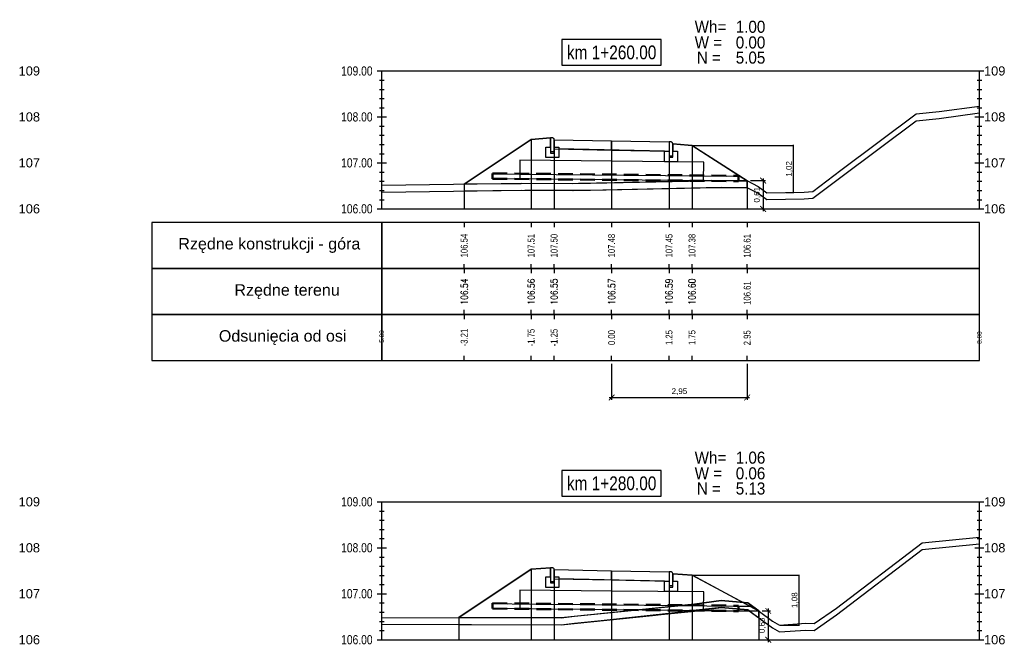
# Model space of a CAD drawing. Extents: x 7537626 to 7538805, y 5722894 to 5725486.
# Tile 66 of 105: x 7538476 to 7538497, y 5725469 to 5725482. Entities that reach past the tile are written whole.
import ezdxf

# ---------------------------------------------------------------- set-up
doc = ezdxf.new("R2010")
doc.units = 0
doc.header["$PDMODE"] = 35
doc.header["$PDSIZE"] = 0.3
doc.linetypes.add('HIDDEN', pattern=[9.525, 6.35, -3.175])
for name, color, linetype in [('C-DROGI-PROFILE', 7, 'Continuous'), ('C-DROGI-PROFILE-ETYKIETY', 7, 'Continuous'), ('C-DROGI-PRZEKROJE-ETYKIETY', 7, 'Continuous'), ('C-POPRZECZKA-przekrój', 2, 'Continuous'), ('C-POPRZECZKA-widok', 1, 'Continuous')]:
    doc.layers.add(name, color=color, linetype=linetype)
for name, color, linetype, true_color in [('C-humus', 7, 'Continuous', 0x003df5), ('C-Teren', 7, 'Continuous', 0x008521), ('poprzeczki', 7, 'Continuous', 0x0000d6)]:
    doc.layers.add(name, color=color, linetype=linetype, true_color=true_color)
for name, color, linetype, lineweight, plot in [('D-1.pow. hum.', 7, 'Continuous', 30, False), ('D-2.wykop', 30, 'Continuous', 30, False), ('D-3.nasyp', 4, 'Continuous', 30, False)]:
    doc.layers.add(name, color=color, linetype=linetype, lineweight=lineweight, plot=plot)
doc.layers.add('D-roboty-ziemne-opis', color=2, linetype='Continuous', lineweight=30)
doc.layers.add('Pom-plan', color=4, linetype='Continuous', plot=False)
doc.styles.add('2mm08', font='arial.ttf', dxfattribs={"width": 0.8})
doc.styles.add('opis_50', font='arial.ttf', dxfattribs={"height": 0.125})
doc.styles.get("Standard").update_dxf_attribs({"font": 'arial.ttf'})
doc.dimstyles.new('OPIS_50', dxfattribs={"dimscale": 0.5, "dimtxt": 0.125, "dimasz": 0.25, "dimexe": 0.1, "dimexo": 0.15, "dimgap": 0.1, "dimtad": 1, "dimzin": 0, "dimtxsty": 'opis_50', "dimblk": 'ARCHTICK', "dimcen": 0.15, "dimdle": 0.1, "dimaunit": 2, "dimadec": 4, "dimazin": 0, "dimtfac": 1, "dimtmove": 0, "dimatfit": 3, "dimfxl": 1, "dimarcsym": 0})

# ---------------------------------------------------------------- blocks, each defined once
blk = doc.blocks.new('_ArchTick')
at = {"color": 0, "linetype": 'ByBlock', "const_width": 0.15}
blk.add_lwpolyline([(-0.5, -0.5), (0.5, 0.5)], dxfattribs=at)
blk = doc.blocks.new('*D3')
at = {"layer": 'Defpoints', "color": 0, "transparency": 16777216}
for p in [(7538490.223, 5725479.418), (7538492.256, 5725478.395), (7538492.427, 5725478.395)]:
    blk.add_point(p, dxfattribs=at)
at = {"layer": 'poprzeczki', "color": 0, "lineweight": -2, "transparency": 16777216}
for p, q in [((7538490.238, 5725479.418), (7538492.437, 5725479.418)), ((7538492.427, 5725479.428), (7538492.427, 5725478.385)), ((7538492.271, 5725478.395), (7538492.437, 5725478.395))]:
    blk.add_line(p, q, dxfattribs=at)
at = {"layer": 'poprzeczki', "color": 0, "lineweight": -2, "transparency": 16777216, "xscale": 0.025, "yscale": 0.025, "zscale": 0.025}
for p, rotation in [((7538492.427, 5725479.418), 90), ((7538492.427, 5725478.395), 270)]:
    blk.add_blockref('_ArchTick', p, dxfattribs=dict(at, rotation=rotation))
at = {"layer": 'poprzeczki', "color": 0, "transparency": 16777216, "insert": (7538492.342, 5725478.906), "char_height": 0.125, "attachment_point": 5, "rotation": 90, "style": 'opis_50'}
blk.add_mtext('1,02', dxfattribs=at)
blk = doc.blocks.new('*D4')
at = {"layer": 'Defpoints', "color": 0, "transparency": 16777216}
for p in [(7538490.225, 5725470.065), (7538492.13, 5725468.98), (7538492.55, 5725468.98)]:
    blk.add_point(p, dxfattribs=at)
at = {"layer": 'poprzeczki', "color": 0, "lineweight": -2, "transparency": 16777216}
for p, q in [((7538490.24, 5725470.065), (7538492.56, 5725470.065)), ((7538492.55, 5725470.075), (7538492.55, 5725468.97)), ((7538492.145, 5725468.98), (7538492.56, 5725468.98))]:
    blk.add_line(p, q, dxfattribs=at)
at = {"layer": 'poprzeczki', "color": 0, "lineweight": -2, "transparency": 16777216, "xscale": 0.025, "yscale": 0.025, "zscale": 0.025}
for p, rotation in [((7538492.55, 5725470.065), 90), ((7538492.55, 5725468.98), 270)]:
    blk.add_blockref('_ArchTick', p, dxfattribs=dict(at, rotation=rotation))
at = {"layer": 'poprzeczki', "color": 0, "transparency": 16777216, "insert": (7538492.465, 5725469.523), "char_height": 0.125, "attachment_point": 5, "rotation": 90, "style": 'opis_50'}
blk.add_mtext('1,08', dxfattribs=at)
blk = doc.blocks.new('geokrata')
at = {"layer": 'C-POPRZECZKA-przekrój', "color": 172, "linetype": 'HIDDEN', "lineweight": 50, "ltscale": 0.05, "true_color": 0x0000cc}
for p, q in [((7538464.885, 5725469.743), (7538470.234, 5725469.689)), ((7538464.887, 5725469.627), (7538470.233, 5725469.573))]:
    blk.add_line(p, q, dxfattribs=at)
at = {"layer": 'C-POPRZECZKA-przekrój', "color": 98, "linetype": 'Continuous', "lineweight": 30, "true_color": 0x006100}
for p, q in [((7538464.892, 5725469.735), (7538465.726, 5725469.726)), ((7538464.893, 5725469.635), (7538465.725, 5725469.626)), ((7538469.225, 5725469.591), (7538470.225, 5725469.581))]:
    blk.add_line(p, q, dxfattribs=at)
for points in [[(7538467.479, 5725470.009), (7538465.479, 5725470.029), (7538465.475, 5725469.629), (7538469.475, 5725469.589), (7538469.479, 5725469.989), (7538467.479, 5725470.009), (7538465.479, 5725470.029), (7538465.476, 5725469.729), (7538470.226, 5725469.681)], [(7538464.892, 5725469.735), (7538464.893, 5725469.635)], [(7538470.225, 5725469.581), (7538470.226, 5725469.681)]]:
    blk.add_lwpolyline(points, dxfattribs=at)
at = {"layer": 'C-POPRZECZKA-przekrój', "color": 172, "linetype": 'HIDDEN', "lineweight": 50, "ltscale": 0.05, "true_color": 0x0000cc}
for points in [[(7538464.885, 5725469.743), (7538464.887, 5725469.627)], [(7538470.233, 5725469.573), (7538470.234, 5725469.689)]]:
    blk.add_lwpolyline(points, dxfattribs=at)
blk = doc.blocks.new('*D216')
at = {"layer": 'Defpoints', "color": 0, "transparency": 16777216}
for p in [(7538491.424, 5725478.65), (7538491.424, 5725478.036), (7538491.77, 5725478.036)]:
    blk.add_point(p, dxfattribs=at)
at = {"layer": 'Pom-plan', "color": 0, "lineweight": -2, "transparency": 16777216}
for p, q in [((7538491.77, 5725478.7), (7538491.77, 5725477.986)), ((7538491.499, 5725478.65), (7538491.82, 5725478.65)), ((7538491.499, 5725478.036), (7538491.82, 5725478.036))]:
    blk.add_line(p, q, dxfattribs=at)
at = {"layer": 'Pom-plan', "color": 0, "lineweight": -2, "transparency": 16777216, "xscale": 0.125, "yscale": 0.125, "zscale": 0.125}
for p, rotation in [((7538491.77, 5725478.65), 90), ((7538491.77, 5725478.036), 270)]:
    blk.add_blockref('_ArchTick', p, dxfattribs=dict(at, rotation=rotation))
at = {"layer": 'Pom-plan', "color": 0, "transparency": 16777216, "insert": (7538491.645, 5725478.343), "char_height": 0.125, "attachment_point": 5, "rotation": 90, "style": 'opis_50'}
blk.add_mtext('0,61', dxfattribs=at)
blk = doc.blocks.new('*D217')
at = {"layer": 'Defpoints', "color": 0, "transparency": 16777216}
for p in [(7538488.475, 5725474.736), (7538491.424, 5725474.736), (7538491.424, 5725473.933)]:
    blk.add_point(p, dxfattribs=at)
at = {"layer": 'Pom-plan', "color": 0, "lineweight": -2, "transparency": 16777216}
for p, q in [((7538488.475, 5725474.661), (7538488.475, 5725473.883)), ((7538491.424, 5725474.661), (7538491.424, 5725473.883)), ((7538488.425, 5725473.933), (7538491.474, 5725473.933))]:
    blk.add_line(p, q, dxfattribs=at)
at = {"layer": 'Pom-plan', "color": 0, "lineweight": -2, "transparency": 16777216, "xscale": 0.125, "yscale": 0.125, "zscale": 0.125, "rotation": 180}
blk.add_blockref('_ArchTick', (7538488.475, 5725473.933), dxfattribs=at)
at = {"layer": 'Pom-plan', "color": 0, "lineweight": -2, "transparency": 16777216, "xscale": 0.125, "yscale": 0.125, "zscale": 0.125}
blk.add_blockref('_ArchTick', (7538491.424, 5725473.933), dxfattribs=at)
at = {"layer": 'Pom-plan', "color": 0, "transparency": 16777216, "insert": (7538489.95, 5725474.058), "char_height": 0.125, "attachment_point": 5, "style": 'opis_50'}
blk.add_mtext('2,95', dxfattribs=at)
blk = doc.blocks.new('*D218')
at = {"layer": 'Defpoints', "color": 0, "transparency": 16777216}
for p in [(7538491.675, 5725469.289), (7538491.675, 5725468.661), (7538491.881, 5725468.661)]:
    blk.add_point(p, dxfattribs=at)
at = {"layer": 'Pom-plan', "color": 0, "lineweight": -2, "transparency": 16777216}
for p, q in [((7538491.75, 5725469.289), (7538491.931, 5725469.289)), ((7538491.881, 5725469.339), (7538491.881, 5725468.611)), ((7538491.75, 5725468.661), (7538491.931, 5725468.661))]:
    blk.add_line(p, q, dxfattribs=at)
at = {"layer": 'Pom-plan', "color": 0, "lineweight": -2, "transparency": 16777216, "xscale": 0.125, "yscale": 0.125, "zscale": 0.125}
for p, rotation in [((7538491.881, 5725469.289), 90), ((7538491.881, 5725468.661), 270)]:
    blk.add_blockref('_ArchTick', p, dxfattribs=dict(at, rotation=rotation))
at = {"layer": 'Pom-plan', "color": 0, "transparency": 16777216, "insert": (7538491.756, 5725468.975), "char_height": 0.125, "attachment_point": 5, "rotation": 90, "style": 'opis_50'}
blk.add_mtext('0,63', dxfattribs=at)

msp = doc.modelspace()

# ---------------------------------------------------------------- linework, layer by layer
at = {"layer": 'C-DROGI-PROFILE', "color": 7, "linetype": 'Continuous', "lineweight": -3}
for p, q in [((7538485.269, 5725477.736), (7538485.269, 5725477.636)), ((7538486.725, 5725477.736), (7538486.725, 5725477.636)), ((7538487.225, 5725477.736), (7538487.225, 5725477.636)), ((7538488.475, 5725477.736), (7538488.475, 5725477.636)), ((7538489.725, 5725477.736), (7538489.725, 5725477.636)), ((7538490.225, 5725477.736), (7538490.225, 5725477.636)), ((7538491.424, 5725477.736), (7538491.424, 5725477.636)), ((7538485.269, 5725476.736), (7538485.269, 5725476.836)), ((7538486.725, 5725476.736), (7538486.725, 5725476.836)), ((7538487.225, 5725476.736), (7538487.225, 5725476.836)), ((7538488.475, 5725476.736), (7538488.475, 5725476.836)), ((7538489.725, 5725476.736), (7538489.725, 5725476.836)), ((7538490.225, 5725476.736), (7538490.225, 5725476.836)), ((7538491.424, 5725476.736), (7538491.424, 5725476.836)), ((7538485.269, 5725476.736), (7538485.269, 5725476.636)), ((7538486.725, 5725476.736), (7538486.725, 5725476.636)), ((7538487.225, 5725476.736), (7538487.225, 5725476.636)), ((7538488.475, 5725476.736), (7538488.475, 5725476.636)), ((7538489.725, 5725476.736), (7538489.725, 5725476.636)), ((7538490.225, 5725476.736), (7538490.225, 5725476.636)), ((7538491.424, 5725476.736), (7538491.424, 5725476.636)), ((7538485.269, 5725475.736), (7538485.269, 5725475.836)), ((7538485.269, 5725475.736), (7538485.269, 5725475.636)), ((7538486.725, 5725475.736), (7538486.725, 5725475.836)), ((7538486.725, 5725475.736), (7538486.725, 5725475.636)), ((7538487.225, 5725475.736), (7538487.225, 5725475.836)), ((7538487.225, 5725475.736), (7538487.225, 5725475.636)), ((7538488.475, 5725475.736), (7538488.475, 5725475.836)), ((7538488.475, 5725475.736), (7538488.475, 5725475.636)), ((7538489.725, 5725475.736), (7538489.725, 5725475.836)), ((7538489.725, 5725475.736), (7538489.725, 5725475.636)), ((7538490.225, 5725475.736), (7538490.225, 5725475.836)), ((7538490.225, 5725475.736), (7538490.225, 5725475.636)), ((7538491.424, 5725475.736), (7538491.424, 5725475.836)), ((7538491.424, 5725475.736), (7538491.424, 5725475.636)), ((7538485.269, 5725474.736), (7538485.269, 5725474.836)), ((7538486.725, 5725474.736), (7538486.725, 5725474.836)), ((7538487.225, 5725474.736), (7538487.225, 5725474.836)), ((7538488.475, 5725474.736), (7538488.475, 5725474.836)), ((7538489.725, 5725474.736), (7538489.725, 5725474.836)), ((7538490.225, 5725474.736), (7538490.225, 5725474.836)), ((7538491.424, 5725474.736), (7538491.424, 5725474.836))]:
    msp.add_line(p, q, dxfattribs=at)
at = {"layer": 'C-DROGI-PROFILE', "color": 1, "linetype": 'Continuous', "lineweight": -3}
for points in [[(7538483.475, 5725476.736), (7538483.475, 5725477.736), (7538478.475, 5725477.736), (7538478.475, 5725476.736)], [(7538483.475, 5725476.736), (7538496.475, 5725476.736), (7538496.475, 5725477.736), (7538483.475, 5725477.736)], [(7538483.475, 5725475.736), (7538483.475, 5725476.736), (7538478.475, 5725476.736), (7538478.475, 5725475.736)], [(7538483.475, 5725475.736), (7538496.475, 5725475.736), (7538496.475, 5725476.736), (7538483.475, 5725476.736)], [(7538483.475, 5725474.736), (7538483.475, 5725475.736), (7538478.475, 5725475.736), (7538478.475, 5725474.736)], [(7538483.475, 5725474.736), (7538496.475, 5725474.736), (7538496.475, 5725475.736), (7538483.475, 5725475.736)]]:
    msp.add_3dface(points, dxfattribs=at)
at = {"layer": 'C-DROGI-PRZEKROJE-ETYKIETY', "color": 1, "linetype": 'Continuous', "lineweight": -3}
for p, q in [((7538486.725, 5725479.548), (7538486.725, 5725478.036)), ((7538487.225, 5725479.541), (7538487.225, 5725478.036)), ((7538488.475, 5725479.516), (7538488.475, 5725478.036)), ((7538489.725, 5725479.491), (7538489.725, 5725478.036)), ((7538490.225, 5725479.418), (7538490.225, 5725478.036)), ((7538485.269, 5725478.577), (7538485.269, 5725478.036)), ((7538486.725, 5725470.195), (7538486.725, 5725468.661)), ((7538487.225, 5725470.189), (7538487.225, 5725468.661)), ((7538488.475, 5725470.164), (7538488.475, 5725468.661)), ((7538489.725, 5725470.139), (7538489.725, 5725468.661)), ((7538490.225, 5725470.065), (7538490.225, 5725468.661)), ((7538485.149, 5725469.144), (7538485.149, 5725468.661))]:
    msp.add_line(p, q, dxfattribs=at)
for points in [[(7538491.424, 5725478.644), (7538491.424, 5725478.036)], [(7538491.675, 5725469.289), (7538491.675, 5725468.661)]]:
    msp.add_lwpolyline(points, dxfattribs=at)
at = {"layer": 'C-humus'}
for p, q in [((7538495.101, 5725479.955), (7538495.598, 5725480.005)), ((7538495.598, 5725480.005), (7538496.475, 5725480.122)), ((7538493.458, 5725478.728), (7538495.101, 5725479.955)), ((7538492.852, 5725478.266), (7538493.458, 5725478.728)), ((7538488.017, 5725478.442), (7538490.861, 5725478.506)), ((7538490.861, 5725478.506), (7538491.413, 5725478.5)), ((7538491.413, 5725478.5), (7538491.66, 5725478.376)), ((7538483.475, 5725478.401), (7538486.073, 5725478.438)), ((7538486.073, 5725478.438), (7538486.511, 5725478.443)), ((7538486.511, 5725478.443), (7538487.623, 5725478.438)), ((7538487.623, 5725478.438), (7538488.017, 5725478.442)), ((7538491.66, 5725478.376), (7538491.85, 5725478.237)), ((7538491.85, 5725478.237), (7538492.663, 5725478.253)), ((7538492.663, 5725478.253), (7538492.852, 5725478.266)), ((7538493.364, 5725469.202), (7538495.228, 5725470.623)), ((7538495.228, 5725470.623), (7538496.475, 5725470.746)), ((7538487.667, 5725469.022), (7538490.278, 5725469.282)), ((7538490.278, 5725469.282), (7538490.859, 5725469.366)), ((7538490.859, 5725469.366), (7538491.436, 5725469.314)), ((7538491.436, 5725469.314), (7538491.977, 5725468.919)), ((7538492.882, 5725468.866), (7538493.364, 5725469.202)), ((7538483.475, 5725468.999), (7538487.38, 5725468.987)), ((7538487.38, 5725468.987), (7538487.667, 5725469.022)), ((7538491.977, 5725468.919), (7538492.13, 5725468.83)), ((7538492.13, 5725468.83), (7538492.703, 5725468.87)), ((7538492.703, 5725468.87), (7538492.882, 5725468.866))]:
    msp.add_line(p, q, dxfattribs=at)
at = {"layer": 'C-POPRZECZKA-przekrój', "color": 2, "linetype": 'Continuous', "lineweight": -3}
for p, q in [((7538485.269, 5725478.577), (7538486.725, 5725479.548)), ((7538486.725, 5725479.548), (7538487.145, 5725479.581)), ((7538487.185, 5725479.581), (7538487.145, 5725479.581)), ((7538487.145, 5725479.581), (7538487.145, 5725479.251)), ((7538487.19, 5725479.581), (7538487.185, 5725479.581)), ((7538487.199, 5725479.579), (7538487.19, 5725479.581)), ((7538487.207, 5725479.575), (7538487.199, 5725479.579)), ((7538487.213, 5725479.57), (7538487.207, 5725479.575)), ((7538487.218, 5725479.564), (7538487.213, 5725479.57)), ((7538487.222, 5725479.557), (7538487.218, 5725479.564)), ((7538487.224, 5725479.549), (7538487.222, 5725479.557)), ((7538487.225, 5725479.541), (7538487.224, 5725479.549)), ((7538487.225, 5725479.541), (7538488.475, 5725479.516)), ((7538487.225, 5725479.541), (7538487.226, 5725479.341)), ((7538487.225, 5725479.251), (7538487.225, 5725479.541)), ((7538487.225, 5725479.541), (7538487.225, 5725479.381)), ((7538487.045, 5725479.151), (7538487.045, 5725479.381)), ((7538487.045, 5725479.381), (7538487.145, 5725479.381)), ((7538487.145, 5725479.381), (7538487.145, 5725479.281)), ((7538487.225, 5725479.381), (7538487.325, 5725479.381)), ((7538487.226, 5725479.341), (7538488.475, 5725479.316)), ((7538487.325, 5725479.381), (7538487.325, 5725479.151)), ((7538488.475, 5725479.316), (7538488.475, 5725479.516)), ((7538488.475, 5725479.516), (7538489.725, 5725479.491)), ((7538488.475, 5725479.316), (7538489.724, 5725479.291)), ((7538489.725, 5725479.491), (7538489.724, 5725479.291)), ((7538489.765, 5725479.491), (7538489.725, 5725479.491)), ((7538489.725, 5725479.491), (7538489.725, 5725479.161)), ((7538489.77, 5725479.491), (7538489.765, 5725479.491)), ((7538489.779, 5725479.489), (7538489.77, 5725479.491)), ((7538489.787, 5725479.485), (7538489.779, 5725479.489)), ((7538489.793, 5725479.48), (7538489.787, 5725479.485)), ((7538489.798, 5725479.474), (7538489.793, 5725479.48)), ((7538489.802, 5725479.467), (7538489.798, 5725479.474)), ((7538489.804, 5725479.459), (7538489.802, 5725479.467)), ((7538489.805, 5725479.451), (7538489.804, 5725479.459)), ((7538489.805, 5725479.161), (7538489.805, 5725479.451)), ((7538489.805, 5725479.451), (7538489.805, 5725479.291)), ((7538489.805, 5725479.451), (7538490.225, 5725479.418)), ((7538490.225, 5725479.418), (7538491.424, 5725478.644)), ((7538487.325, 5725479.151), (7538487.045, 5725479.151)), ((7538487.145, 5725479.281), (7538487.225, 5725479.281)), ((7538487.145, 5725479.251), (7538487.225, 5725479.251)), ((7538489.625, 5725479.061), (7538489.625, 5725479.291)), ((7538489.625, 5725479.291), (7538489.725, 5725479.291)), ((7538489.725, 5725479.291), (7538489.725, 5725479.191)), ((7538489.725, 5725479.191), (7538489.805, 5725479.191)), ((7538489.725, 5725479.161), (7538489.805, 5725479.161)), ((7538489.805, 5725479.291), (7538489.905, 5725479.291)), ((7538489.905, 5725479.291), (7538489.905, 5725479.061)), ((7538489.905, 5725479.061), (7538489.625, 5725479.061)), ((7538485.149, 5725469.144), (7538486.725, 5725470.195)), ((7538486.725, 5725470.195), (7538487.145, 5725470.229)), ((7538487.185, 5725470.229), (7538487.145, 5725470.229)), ((7538487.145, 5725470.229), (7538487.145, 5725469.899)), ((7538487.19, 5725470.228), (7538487.185, 5725470.229)), ((7538487.199, 5725470.226), (7538487.19, 5725470.228)), ((7538487.207, 5725470.222), (7538487.199, 5725470.226)), ((7538487.213, 5725470.217), (7538487.207, 5725470.222)), ((7538487.218, 5725470.212), (7538487.213, 5725470.217)), ((7538487.222, 5725470.204), (7538487.218, 5725470.212)), ((7538487.224, 5725470.196), (7538487.222, 5725470.204)), ((7538487.225, 5725470.189), (7538487.224, 5725470.196)), ((7538487.225, 5725470.189), (7538488.475, 5725470.164)), ((7538487.225, 5725470.189), (7538487.226, 5725469.989)), ((7538487.225, 5725469.899), (7538487.225, 5725470.189)), ((7538487.225, 5725470.189), (7538487.225, 5725470.029)), ((7538488.475, 5725469.964), (7538488.475, 5725470.164)), ((7538488.475, 5725470.164), (7538489.725, 5725470.139)), ((7538489.725, 5725470.139), (7538489.724, 5725469.939)), ((7538489.765, 5725470.139), (7538489.725, 5725470.139)), ((7538489.725, 5725470.139), (7538489.725, 5725469.809)), ((7538489.77, 5725470.138), (7538489.765, 5725470.139)), ((7538489.779, 5725470.136), (7538489.77, 5725470.138)), ((7538489.787, 5725470.132), (7538489.779, 5725470.136)), ((7538489.793, 5725470.127), (7538489.787, 5725470.132)), ((7538489.798, 5725470.122), (7538489.793, 5725470.127)), ((7538489.802, 5725470.114), (7538489.798, 5725470.122)), ((7538489.804, 5725470.106), (7538489.802, 5725470.114)), ((7538489.805, 5725470.099), (7538489.804, 5725470.106)), ((7538487.045, 5725469.799), (7538487.045, 5725470.029)), ((7538487.045, 5725470.029), (7538487.145, 5725470.029)), ((7538487.145, 5725470.029), (7538487.145, 5725469.929)), ((7538487.145, 5725469.929), (7538487.225, 5725469.929)), ((7538487.145, 5725469.899), (7538487.225, 5725469.899)), ((7538487.225, 5725470.029), (7538487.325, 5725470.029)), ((7538487.226, 5725469.989), (7538488.475, 5725469.964)), ((7538487.325, 5725470.029), (7538487.325, 5725469.799)), ((7538488.475, 5725469.964), (7538489.724, 5725469.939)), ((7538489.625, 5725469.709), (7538489.625, 5725469.939)), ((7538489.625, 5725469.939), (7538489.725, 5725469.939)), ((7538489.725, 5725469.939), (7538489.725, 5725469.839)), ((7538489.805, 5725469.809), (7538489.805, 5725470.099)), ((7538489.805, 5725470.099), (7538489.805, 5725469.939)), ((7538489.805, 5725470.099), (7538490.225, 5725470.065)), ((7538489.805, 5725469.939), (7538489.905, 5725469.939)), ((7538489.905, 5725469.939), (7538489.905, 5725469.709)), ((7538490.225, 5725470.065), (7538491.675, 5725469.289)), ((7538487.325, 5725469.799), (7538487.045, 5725469.799)), ((7538489.905, 5725469.709), (7538489.625, 5725469.709)), ((7538489.725, 5725469.839), (7538489.805, 5725469.839)), ((7538489.725, 5725469.809), (7538489.805, 5725469.809))]:
    msp.add_line(p, q, dxfattribs=at)
at = {"layer": 'C-POPRZECZKA-przekrój'}
for points in [[(7538491.226, 5725478.746), (7538491.267, 5725478.746)], [(7538491.225, 5725478.646), (7538491.424, 5725478.644)], [(7538491.225, 5725469.294), (7538491.675, 5725469.289)], [(7538491.226, 5725469.394), (7538491.485, 5725469.391)]]:
    msp.add_lwpolyline(points, dxfattribs=at)
at = {"layer": 'C-POPRZECZKA-widok', "color": 1, "linetype": 'Continuous', "lineweight": -3}
for p, q in [((7538483.375, 5725481.036), (7538496.575, 5725481.036)), ((7538483.475, 5725478.036), (7538483.475, 5725481.036)), ((7538496.475, 5725478.036), (7538496.475, 5725481.036)), ((7538483.425, 5725480.836), (7538483.525, 5725480.836)), ((7538496.425, 5725480.836), (7538496.525, 5725480.836)), ((7538483.425, 5725480.636), (7538483.525, 5725480.636)), ((7538496.425, 5725480.636), (7538496.525, 5725480.636)), ((7538483.425, 5725480.436), (7538483.525, 5725480.436)), ((7538496.425, 5725480.436), (7538496.525, 5725480.436)), ((7538483.425, 5725480.236), (7538483.525, 5725480.236)), ((7538496.425, 5725480.236), (7538496.525, 5725480.236)), ((7538483.375, 5725480.036), (7538483.575, 5725480.036)), ((7538483.425, 5725480.036), (7538483.525, 5725480.036)), ((7538496.375, 5725480.036), (7538496.575, 5725480.036)), ((7538496.425, 5725480.036), (7538496.525, 5725480.036)), ((7538483.425, 5725479.836), (7538483.525, 5725479.836)), ((7538496.425, 5725479.836), (7538496.525, 5725479.836)), ((7538483.425, 5725479.636), (7538483.525, 5725479.636)), ((7538496.425, 5725479.636), (7538496.525, 5725479.636)), ((7538483.425, 5725479.436), (7538483.525, 5725479.436)), ((7538496.425, 5725479.436), (7538496.525, 5725479.436)), ((7538483.425, 5725479.236), (7538483.525, 5725479.236)), ((7538496.425, 5725479.236), (7538496.525, 5725479.236)), ((7538483.375, 5725479.036), (7538483.575, 5725479.036)), ((7538483.425, 5725479.036), (7538483.525, 5725479.036)), ((7538496.375, 5725479.036), (7538496.575, 5725479.036)), ((7538496.425, 5725479.036), (7538496.525, 5725479.036)), ((7538483.425, 5725478.836), (7538483.525, 5725478.836)), ((7538496.425, 5725478.836), (7538496.525, 5725478.836)), ((7538483.425, 5725478.636), (7538483.525, 5725478.636)), ((7538496.425, 5725478.636), (7538496.525, 5725478.636)), ((7538483.425, 5725478.436), (7538483.525, 5725478.436)), ((7538496.425, 5725478.436), (7538496.525, 5725478.436)), ((7538483.375, 5725478.036), (7538496.575, 5725478.036)), ((7538483.425, 5725478.236), (7538483.525, 5725478.236)), ((7538496.425, 5725478.236), (7538496.525, 5725478.236)), ((7538483.375, 5725471.661), (7538496.575, 5725471.661)), ((7538483.475, 5725468.661), (7538483.475, 5725471.661)), ((7538496.475, 5725468.661), (7538496.475, 5725471.661)), ((7538483.425, 5725471.461), (7538483.525, 5725471.461)), ((7538496.425, 5725471.461), (7538496.525, 5725471.461)), ((7538483.425, 5725471.261), (7538483.525, 5725471.261)), ((7538496.425, 5725471.261), (7538496.525, 5725471.261)), ((7538483.425, 5725471.061), (7538483.525, 5725471.061)), ((7538496.425, 5725471.061), (7538496.525, 5725471.061)), ((7538483.425, 5725470.861), (7538483.525, 5725470.861)), ((7538496.425, 5725470.861), (7538496.525, 5725470.861)), ((7538483.375, 5725470.661), (7538483.575, 5725470.661)), ((7538483.425, 5725470.661), (7538483.525, 5725470.661)), ((7538496.375, 5725470.661), (7538496.575, 5725470.661)), ((7538496.425, 5725470.661), (7538496.525, 5725470.661)), ((7538483.425, 5725470.461), (7538483.525, 5725470.461)), ((7538496.425, 5725470.461), (7538496.525, 5725470.461)), ((7538483.425, 5725470.261), (7538483.525, 5725470.261)), ((7538496.425, 5725470.261), (7538496.525, 5725470.261)), ((7538483.425, 5725470.061), (7538483.525, 5725470.061)), ((7538496.425, 5725470.061), (7538496.525, 5725470.061)), ((7538483.425, 5725469.861), (7538483.525, 5725469.861)), ((7538496.425, 5725469.861), (7538496.525, 5725469.861)), ((7538483.375, 5725469.661), (7538483.575, 5725469.661)), ((7538483.425, 5725469.661), (7538483.525, 5725469.661)), ((7538483.425, 5725469.461), (7538483.525, 5725469.461)), ((7538496.375, 5725469.661), (7538496.575, 5725469.661)), ((7538496.425, 5725469.661), (7538496.525, 5725469.661)), ((7538496.425, 5725469.461), (7538496.525, 5725469.461)), ((7538483.425, 5725469.261), (7538483.525, 5725469.261)), ((7538496.425, 5725469.261), (7538496.525, 5725469.261)), ((7538483.425, 5725469.061), (7538483.525, 5725469.061)), ((7538496.425, 5725469.061), (7538496.525, 5725469.061)), ((7538483.425, 5725468.861), (7538483.525, 5725468.861)), ((7538496.425, 5725468.861), (7538496.525, 5725468.861)), ((7538483.375, 5725468.661), (7538496.575, 5725468.661))]:
    msp.add_line(p, q, dxfattribs=at)
at = {"layer": 'C-POPRZECZKA-widok', "color": 3, "linetype": 'Continuous', "lineweight": -3}
for points in [[(7538487.395, 5725481.161), (7538489.555, 5725481.161), (7538489.555, 5725481.718), (7538487.395, 5725481.718)], [(7538487.395, 5725471.786), (7538489.555, 5725471.786), (7538489.555, 5725472.343), (7538487.395, 5725472.343)]]:
    msp.add_3dface(points, dxfattribs=at)
at = {"layer": 'C-Teren'}
for p, q in [((7538495.598, 5725480.155), (7538496.475, 5725480.272)), ((7538493.458, 5725478.878), (7538495.101, 5725480.105)), ((7538495.101, 5725480.105), (7538495.598, 5725480.155)), ((7538492.852, 5725478.416), (7538493.458, 5725478.878)), ((7538483.475, 5725478.551), (7538486.073, 5725478.588)), ((7538486.073, 5725478.588), (7538486.511, 5725478.593)), ((7538486.511, 5725478.593), (7538487.623, 5725478.588)), ((7538487.623, 5725478.588), (7538488.017, 5725478.592)), ((7538488.017, 5725478.592), (7538490.861, 5725478.656)), ((7538490.861, 5725478.656), (7538491.413, 5725478.65)), ((7538491.413, 5725478.65), (7538491.66, 5725478.526)), ((7538491.66, 5725478.526), (7538491.85, 5725478.387)), ((7538491.85, 5725478.387), (7538492.663, 5725478.403)), ((7538492.663, 5725478.403), (7538492.852, 5725478.416)), ((7538493.364, 5725469.352), (7538495.228, 5725470.773)), ((7538495.228, 5725470.773), (7538496.475, 5725470.896)), ((7538490.278, 5725469.432), (7538490.859, 5725469.516)), ((7538490.859, 5725469.516), (7538491.436, 5725469.464)), ((7538491.436, 5725469.464), (7538491.977, 5725469.069)), ((7538487.667, 5725469.172), (7538490.278, 5725469.432)), ((7538492.882, 5725469.016), (7538493.364, 5725469.352)), ((7538483.475, 5725469.149), (7538487.38, 5725469.137)), ((7538487.38, 5725469.137), (7538487.667, 5725469.172)), ((7538491.977, 5725469.069), (7538492.13, 5725468.98)), ((7538492.13, 5725468.98), (7538492.703, 5725469.02)), ((7538492.703, 5725469.02), (7538492.882, 5725469.016))]:
    msp.add_line(p, q, dxfattribs=at)
at = {"layer": 'D-1.pow. hum.'}
for points in [[(7538485.269, 5725478.577), (7538485.269, 5725478.427), (7538485.269, 5725478.427), (7538486.511, 5725478.443), (7538486.511, 5725478.443), (7538487.641, 5725478.438), (7538490.534, 5725478.498), (7538491.413, 5725478.5), (7538491.424, 5725478.494), (7538491.424, 5725478.494), (7538491.424, 5725478.644), (7538491.424, 5725478.644), (7538491.413, 5725478.65), (7538490.33, 5725478.644), (7538488.926, 5725478.613), (7538487.755, 5725478.589), (7538485.269, 5725478.577)], [(7538485.149, 5725469.144), (7538485.148, 5725468.994), (7538487.38, 5725468.987), (7538489.366, 5725469.191), (7538490.859, 5725469.366), (7538491.436, 5725469.314), (7538491.675, 5725469.139), (7538491.677, 5725469.289), (7538491.436, 5725469.464), (7538490.859, 5725469.516), (7538490.278, 5725469.432), (7538487.38, 5725469.137), (7538485.149, 5725469.144)]]:
    msp.add_lwpolyline(points, dxfattribs=at)
at = {"layer": 'D-2.wykop'}
msp.add_lwpolyline([(7538491.48, 5725469.281), (7538491.436, 5725469.314), (7538490.859, 5725469.366), (7538490.252, 5725469.295), (7538491.48, 5725469.281)], dxfattribs=at)
at = {"layer": 'D-3.nasyp'}
for points in [[(7538487.045, 5725479.151), (7538487.045, 5725479.381), (7538487.145, 5725479.381), (7538487.145, 5725479.581), (7538486.725, 5725479.548), (7538485.269, 5725478.577), (7538485.269, 5725478.427), (7538486.586, 5725478.442), (7538488.017, 5725478.442), (7538490.403, 5725478.496), (7538491.413, 5725478.5), (7538491.424, 5725478.494), (7538491.424, 5725478.644), (7538490.223, 5725479.418), (7538489.805, 5725479.451), (7538489.805, 5725479.291), (7538489.905, 5725479.291), (7538489.905, 5725479.06), (7538489.625, 5725479.062), (7538489.625, 5725479.291), (7538487.325, 5725479.339), (7538487.325, 5725479.151), (7538487.045, 5725479.151)], [(7538487.045, 5725469.799), (7538487.045, 5725470.029), (7538487.145, 5725470.029), (7538487.145, 5725470.229), (7538486.725, 5725470.195), (7538485.149, 5725469.144), (7538485.149, 5725468.994), (7538487.38, 5725468.987), (7538490.252, 5725469.295), (7538491.48, 5725469.281), (7538491.675, 5725469.138), (7538491.681, 5725469.286), (7538490.225, 5725470.065), (7538489.805, 5725470.099), (7538489.805, 5725469.939), (7538489.905, 5725469.939), (7538489.905, 5725469.709), (7538489.625, 5725469.709), (7538489.625, 5725469.939), (7538487.325, 5725469.987), (7538487.325, 5725469.799), (7538487.045, 5725469.799)]]:
    msp.add_lwpolyline(points, dxfattribs=at)

# ---------------------------------------------------------------- block references
at = {"layer": 'C-POPRZECZKA-przekrój'}
for p in [(21, 9.065), (21, -0.288)]:
    msp.add_blockref('geokrata', p, dxfattribs=at)

# ---------------------------------------------------------------- texts
at = {"layer": 'C-DROGI-PROFILE', "color": 2}
for s, p in [('Rzędne konstrukcji - góra', (7538479.05, 5725477.153)), ('Rzędne terenu', (7538480.27, 5725476.147)), ('Odsunięcia od osi', (7538479.931, 5725475.147))]:
    msp.add_text(s, height=0.25, dxfattribs=at).set_placement(p)
at = {"layer": 'C-DROGI-PROFILE-ETYKIETY', "color": 1, "style": '2mm08', "width": 0.8}
for s, p in [('106.61', (7538491.498, 5725476.975)), ('106.61', (7538491.499, 5725475.948)), ('2.95', (7538491.498, 5725475.068))]:
    msp.add_text(s, height=0.15, rotation=90, dxfattribs=at).set_placement(p)
at = {"layer": 'C-DROGI-PROFILE-ETYKIETY', "color": 1, "linetype": 'Continuous', "lineweight": -3, "char_height": 0.15, "attachment_point": 5, "rotation": 90, "style": '2mm08'}
for s, insert in [('106.54', (7538485.269, 5725477.236)), ('107.51', (7538486.725, 5725477.236)), ('107.50', (7538487.225, 5725477.236)), ('107.48', (7538488.475, 5725477.236)), ('107.45', (7538489.725, 5725477.236)), ('107.38', (7538490.225, 5725477.236)), ('{\\Fsimplex.shx|c238;106.54}', (7538485.269, 5725476.236)), ('{\\Fsimplex.shx|c238;106.56}', (7538486.725, 5725476.236)), ('{\\Fsimplex.shx|c238;106.55}', (7538487.225, 5725476.236)), ('{\\Fsimplex.shx|c238;106.57}', (7538488.475, 5725476.236)), ('{\\Fsimplex.shx|c238;106.59}', (7538489.725, 5725476.236)), ('{\\Fsimplex.shx|c238;106.60}', (7538490.225, 5725476.236)), ('-1.75', (7538486.725, 5725475.236)), ('-1.25', (7538487.225, 5725475.236)), ('-3.21', (7538485.269, 5725475.236)), ('0.00', (7538488.475, 5725475.236)), ('1.25', (7538489.725, 5725475.236)), ('1.75', (7538490.225, 5725475.236))]:
    msp.add_mtext(s, dxfattribs=dict(at, insert=insert))
at = {"layer": 'C-DROGI-PROFILE-ETYKIETY', "color": 7, "linetype": 'Continuous', "lineweight": -3, "char_height": 0.1, "attachment_point": 5, "rotation": 90, "style": '2mm08'}
for s, insert in [('-5.00', (7538483.475, 5725475.236)), ('8.00', (7538496.475, 5725475.236))]:
    msp.add_mtext(s, dxfattribs=dict(at, insert=insert))
at = {"layer": 'C-POPRZECZKA-widok', "color": 3, "linetype": 'Continuous', "lineweight": -3, "char_height": 0.3, "attachment_point": 8, "style": '2mm08'}
for s, insert in [('km 1+260.00', (7538488.475, 5725481.286)), ('km 1+280.00', (7538488.475, 5725471.911))]:
    msp.add_mtext(s, dxfattribs=dict(at, insert=insert))
at = {"layer": 'C-POPRZECZKA-widok', "color": 1, "linetype": 'Continuous', "lineweight": -3, "char_height": 0.2, "attachment_point": 4}
for s, insert in [('109', (7538475.575, 5725481.036)), ('109', (7538496.575, 5725481.036)), ('108', (7538475.575, 5725480.036)), ('108', (7538496.575, 5725480.036)), ('107', (7538475.575, 5725479.036)), ('107', (7538496.575, 5725479.036)), ('106', (7538475.575, 5725478.036)), ('106', (7538496.575, 5725478.036)), ('109', (7538475.575, 5725471.661)), ('109', (7538496.575, 5725471.661)), ('108', (7538475.575, 5725470.661)), ('108', (7538496.575, 5725470.661)), ('107', (7538475.575, 5725469.661)), ('107', (7538496.575, 5725469.661)), ('106', (7538475.575, 5725468.661)), ('106', (7538496.575, 5725468.661))]:
    msp.add_mtext(s, dxfattribs=dict(at, insert=insert))
at = {"layer": 'C-POPRZECZKA-widok', "color": 1, "linetype": 'Continuous', "lineweight": -3, "char_height": 0.2, "attachment_point": 6, "style": '2mm08'}
for s, insert in [('109.00', (7538483.275, 5725481.036)), ('108.00', (7538483.275, 5725480.036)), ('107.00', (7538483.275, 5725479.036)), ('106.00', (7538483.275, 5725478.036)), ('109.00', (7538483.275, 5725471.661)), ('108.00', (7538483.275, 5725470.661)), ('107.00', (7538483.275, 5725469.661)), ('106.00', (7538483.275, 5725468.661))]:
    msp.add_mtext(s, dxfattribs=dict(at, insert=insert))
at = {"layer": 'D-roboty-ziemne-opis', "lineweight": 25, "width": 0.9}
for s, p in [('Wh=', (7538490.282, 5725481.867)), ('1.00', (7538491.176, 5725481.867)), ('W =', (7538490.282, 5725481.526)), ('0.00', (7538491.176, 5725481.526)), ('N =', (7538490.33, 5725481.196)), ('5.05', (7538491.176, 5725481.196)), ('Wh=', (7538490.282, 5725472.492)), ('1.06', (7538491.176, 5725472.492)), ('W =', (7538490.282, 5725472.151)), ('0.06', (7538491.176, 5725472.151)), ('N =', (7538490.33, 5725471.821)), ('5.13', (7538491.176, 5725471.821))]:
    msp.add_text(s, height=0.2625, dxfattribs=at).set_placement(p)

# ---------------------------------------------------------------- dimensions: what is measured, and where the dimension line sits
at = {"layer": 'Pom-plan'}
for base, p1, p2, picture, middle in [((7538491.77, 5725478.036), (7538491.424, 5725478.65), (7538491.424, 5725478.036), '*D216', (7538491.645, 5725478.343)), ((7538491.881, 5725468.661), (7538491.675, 5725469.289), (7538491.675, 5725468.661), '*D218', (7538491.756, 5725468.975))]:
    dim = msp.add_linear_dim(base=base, p1=p1, p2=p2, angle=90, dimstyle='OPIS_50', dxfattribs=at)
    dim.commit()
    dim.dimension.update_dxf_attribs({"geometry": picture, "text_midpoint": middle})
dim = msp.add_linear_dim(base=(7538491.424, 5725473.933), p1=(7538488.475, 5725474.736), p2=(7538491.424, 5725474.736), dimstyle='OPIS_50', dxfattribs=at)
dim.commit()
dim.dimension.update_dxf_attribs({"geometry": '*D217', "text_midpoint": (7538489.95, 5725474.058)})
at = {"layer": 'poprzeczki'}
for base, p1, p2, picture, middle in [((7538492.427, 5725478.395), (7538490.223, 5725479.418), (7538492.256, 5725478.395), '*D3', (7538492.342, 5725478.906)), ((7538492.55, 5725468.9804), (7538490.2249, 5725470.065), (7538492.1302, 5725468.9804), '*D4', (7538492.4649, 5725469.5227))]:
    dim = msp.add_linear_dim(base=base, p1=p1, p2=p2, angle=90, dimstyle='OPIS_50', override={"dimscale": 0.1}, dxfattribs=at)
    dim.commit()
    dim.dimension.update_dxf_attribs({"geometry": picture, "text_midpoint": middle})

doc.saveas('drawing.dxf')
